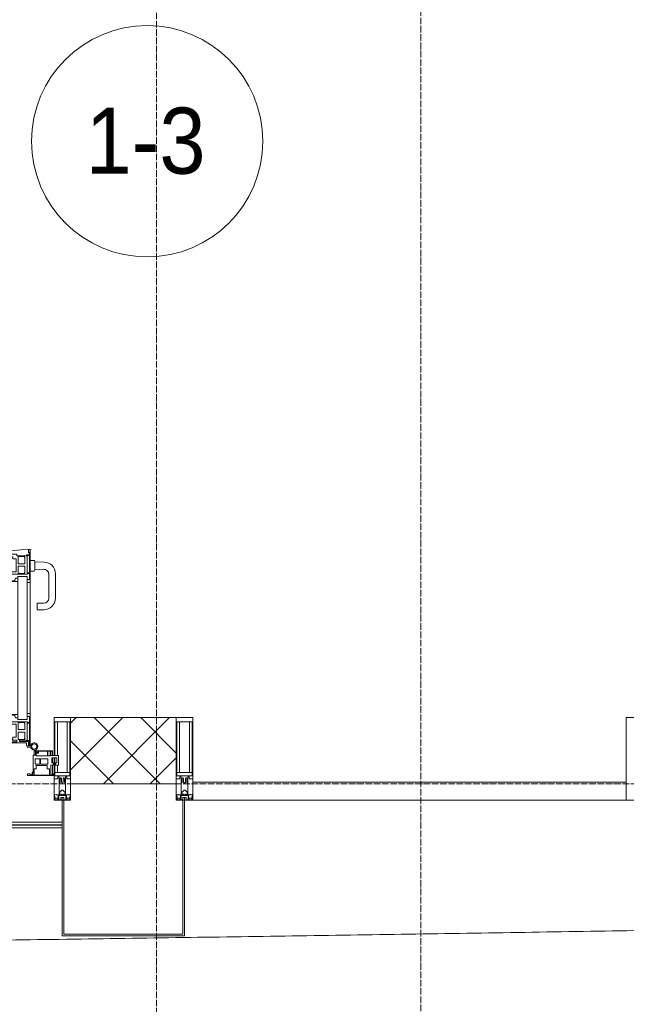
# Model space of a CAD drawing. Header units: millimetres. Extents: x 5617 to 143375, y 7718 to 186221.
# Tile 70 of 106: x 65492 to 67329, y 14732 to 17712. Entities that reach past the tile are written whole.
import ezdxf

# ---------------------------------------------------------------- set-up
doc = ezdxf.new("R2010")
doc.units = ezdxf.units.MM
doc.linetypes.add('ADSK_Линия сетки', pattern=[25, 20, -2.5, 0, -2.5])
doc.linetypes.add('Линия сетки', pattern=[25, 20, -2.5, 0, -2.5])
for name, color, linetype, lineweight in [('Двери', 7, 'Continuous', 18), ('Импосты витража', 7, 'Continuous', 18), ('Колонны', 7, 'Continuous', 18), ('Марки помещений', 7, 'Continuous', 20), ('Ограждение', 7, 'Continuous', 18), ('Оси', 7, 'Continuous', 9), ('Панели витража', 7, 'Continuous', 18), ('Поручни', 7, 'Continuous', 18), ('Стены разрез', 7, 'Continuous', 40), ('Форма', 7, 'Continuous', 18), ('Элементы узлов', 7, 'Continuous', 18)]:
    doc.layers.add(name, color=color, linetype=linetype, lineweight=lineweight)
doc.styles.add('Arial_3', font='arial.ttf', dxfattribs={"width": 0.9, "height": 200})

# ---------------------------------------------------------------- blocks, each defined once
blk = doc.blocks.new('Rectangular Mullion - R_StandardFrame_50Wx250H-V62-МКСС_К4_L08_28_500_')
at = {"layer": 'Импосты витража', "color": 253, "lineweight": 5, "true_color": 0xaaaaaa}
for p, q in [((-25, -250), (-25, 0)), ((-25, 0), (0, 0)), ((5, 0), (25, 0)), ((25, 0), (25, -250)), ((25, -250), (-25, -250))]:
    blk.add_line(p, q, dxfattribs=at)
blk = doc.blocks.new('System Panel - A_PAN_Glass-7508020-МКСС_К4_L08_28_500_')
at = {"layer": 'Панели витража', "color": 253, "lineweight": 5, "true_color": 0xaaaaaa}
for p, q in [((656.25, 55), (-656.25, 55)), ((-656.25, 55), (-656.25, 0)), ((656.25, 0), (656.25, 55)), ((-656.25, 0), (656.25, 0))]:
    blk.add_line(p, q, dxfattribs=at)
blk = doc.blocks.new('A_PAN_ALU_Door_Double - EXT_1_Double_EQ-7506763-МКСС_К4_L08_28_500_')
at = {"layer": 'Двери', "color": 253, "lineweight": 5, "true_color": 0xaaaaaa}
for p, q in [((-575.1, -160.7), (-585.4, -160.7)), ((-583.7, -164.2), (-583.7, -262.2)), ((-581.6, -179.2), (-581.6, -164.2)), ((-581.6, -164.2), (-578.6, -164.2)), ((-578.6, -164.2), (-578.6, -174.5)), ((-575.5, -177.5), (-551.3, -177.5)), ((-575.1, -165.6), (-575.1, -160.7)), ((-572.4, -165.6), (-575.1, -165.6)), ((-572.4, -173.3), (-572.4, -165.6)), ((-517.1, -173.3), (-572.4, -173.3)), ((-551.3, -177.5), (-551.3, -182.2)), ((-543.6, -182.2), (-543.6, -176.7)), ((-543.6, -176.7), (-518.6, -176.7)), ((-518.6, -176.7), (-518.6, -182.2)), ((-517.1, -189.3), (-517.1, -173.3)), ((517.1, -173.3), (572.4, -173.3)), ((517.1, -189.3), (517.1, -173.3)), ((518.6, -176.7), (518.6, -182.2)), ((543.6, -176.7), (518.6, -176.7)), ((543.6, -182.2), (543.6, -176.7)), ((551.3, -177.5), (551.3, -182.2)), ((575.5, -177.5), (551.3, -177.5)), ((572.4, -165.6), (575.1, -165.6)), ((572.4, -173.3), (572.4, -165.6)), ((575.1, -160.7), (585.4, -160.7)), ((575.1, -165.6), (575.1, -160.7)), ((581.6, -164.2), (578.6, -164.2)), ((578.6, -164.2), (578.6, -174.5)), ((581.6, -179.2), (581.6, -164.2)), ((583.7, -164.2), (583.7, -262.2)), ((-572.9, -179.2), (-581.6, -179.2)), ((-581.6, -233.4), (-581.6, -180.9)), ((-581.6, -180.9), (-574.6, -180.9)), ((-574.6, -180.9), (-574.6, -233.4)), ((-572.9, -182.2), (-572.9, -179.2)), ((-551.3, -182.2), (-572.9, -182.2)), ((-567.6, -186.7), (-566.1, -184)), ((-567.6, -205.7), (-567.6, -186.7)), ((-547.7, -205.7), (-567.6, -205.7)), ((-566.1, -184), (-547.7, -184)), ((-547.7, -184), (-547.7, -205.7)), ((-518.6, -182.2), (-543.6, -182.2)), ((-541.3, -230.6), (-541.3, -191)), ((-541.3, -191), (-531.2, -191)), ((-531.2, -191), (-531.2, -184.4)), ((-531.2, -184.4), (-518.8, -184.4)), ((-518.8, -184.4), (-518.8, -191)), ((-518.8, -191), (-510.6, -191)), ((-508.2, -189.3), (-517.1, -189.3)), ((-510.6, -191), (-510.6, -230.6)), ((-508.2, -259.2), (-508.2, -189.3)), ((508.2, -189.3), (517.1, -189.3)), ((508.2, -259.2), (508.2, -189.3)), ((510.6, -191), (510.6, -230.6)), ((518.8, -191), (510.6, -191)), ((518.6, -182.2), (543.6, -182.2)), ((518.8, -184.4), (518.8, -191)), ((531.2, -184.4), (518.8, -184.4)), ((531.2, -191), (531.2, -184.4)), ((541.3, -191), (531.2, -191)), ((541.3, -230.6), (541.3, -191)), ((547.7, -184), (547.7, -205.7)), ((566.1, -184), (547.7, -184)), ((547.7, -205.7), (567.6, -205.7)), ((551.3, -182.2), (572.9, -182.2)), ((567.6, -186.7), (566.1, -184)), ((567.6, -205.7), (567.6, -186.7)), ((572.9, -179.2), (581.6, -179.2)), ((572.9, -182.2), (572.9, -179.2)), ((574.6, -180.9), (574.6, -233.4)), ((581.6, -180.9), (574.6, -180.9)), ((581.6, -233.4), (581.6, -180.9)), ((-574.6, -233.4), (-581.6, -233.4)), ((-581.6, -253.1), (-581.6, -235.1)), ((-581.6, -235.1), (-575.4, -235.1)), ((-575.4, -235.1), (-575.4, -237.1)), ((-575.4, -237.1), (-526.4, -237.1)), ((-567.6, -232.6), (-567.6, -213.6)), ((-567.6, -213.6), (-547.7, -213.6)), ((-566.1, -235.3), (-567.6, -232.6)), ((-547.7, -235.3), (-566.1, -235.3)), ((-547.7, -213.6), (-547.7, -235.3)), ((-510.6, -230.6), (-541.3, -230.6)), ((-526.4, -237.1), (-510.6, -244.7)), ((510.6, -230.6), (541.3, -230.6)), ((526.4, -237.1), (510.6, -244.7)), ((575.4, -237.1), (526.4, -237.1)), ((567.6, -213.6), (547.7, -213.6)), ((547.7, -213.6), (547.7, -235.3)), ((547.7, -235.3), (566.1, -235.3)), ((566.1, -235.3), (567.6, -232.6)), ((567.6, -232.6), (567.6, -213.6)), ((574.6, -233.4), (581.6, -233.4)), ((575.4, -235.1), (575.4, -237.1)), ((581.6, -235.1), (575.4, -235.1)), ((581.6, -253.1), (581.6, -235.1)), ((-583.7, -244.2), (-583.7, -677.3)), ((-583.7, -262.2), (-574.6, -262.2)), ((-574.6, -253.1), (-581.6, -253.1)), ((-574.6, -244.2), (-546, -244.2)), ((-574.6, -244.2), (-574.6, -677.3)), ((-574.6, -262.2), (-574.6, -253.1)), ((-546, -677.3), (-546, -244.2)), ((-539.3, -249.6), (-546, -249.6)), ((-546, -249.6), (-546, -259.2)), ((-546, -259.2), (-508.2, -259.2)), ((-537.1, -255.7), (-539.3, -249.6)), ((-537.1, -257.7), (-537.1, -255.7)), ((-510.6, -257.7), (-537.1, -257.7)), ((-510.6, -244.7), (-510.6, -257.7)), ((-508.2, -662.3), (-508.2, -259.2)), ((546, -259.2), (508.2, -259.2)), ((508.2, -662.3), (508.2, -259.2)), ((510.6, -244.7), (510.6, -257.7)), ((510.6, -257.7), (537.1, -257.7)), ((537.1, -255.7), (539.3, -249.6)), ((537.1, -257.7), (537.1, -255.7)), ((539.3, -249.6), (546, -249.6)), ((546, -677.3), (546, -244.2)), ((574.6, -244.2), (546, -244.2)), ((546, -249.6), (546, -259.2)), ((574.6, -244.2), (574.6, -677.3)), ((574.6, -253.1), (581.6, -253.1)), ((574.6, -262.2), (574.6, -253.1)), ((583.7, -262.2), (574.6, -262.2)), ((583.7, -244.2), (583.7, -677.3)), ((-574.6, -659.3), (-583.7, -659.3)), ((-583.7, -659.3), (-583.7, -758.9)), ((-574.6, -659.3), (-583.7, -659.3)), ((-583.7, -659.3), (-583.7, -758.9)), ((-581.6, -686.5), (-581.6, -668.4)), ((-581.6, -668.4), (-574.6, -668.4)), ((-581.6, -686.5), (-581.6, -668.4)), ((-581.6, -668.4), (-574.6, -668.4)), ((-526.4, -684.5), (-575.4, -684.5)), ((-575.4, -684.5), (-575.4, -686.5)), ((-526.4, -684.5), (-575.4, -684.5)), ((-575.4, -684.5), (-575.4, -686.5)), ((-574.6, -668.4), (-574.6, -659.3)), ((-574.6, -668.4), (-574.6, -659.3)), ((-574.6, -677.3), (-546, -677.3)), ((-508.2, -662.3), (-546, -662.3)), ((-546, -662.3), (-546, -672)), ((-508.2, -662.3), (-546, -662.3)), ((-546, -662.3), (-546, -672)), ((-546, -672), (-539.3, -672)), ((-546, -672), (-539.3, -672)), ((-539.3, -672), (-537.1, -665.9)), ((-539.3, -672), (-537.1, -665.9)), ((-537.1, -665.9), (-537.1, -663.8)), ((-537.1, -663.8), (-510.6, -663.8)), ((-537.1, -665.9), (-537.1, -663.8)), ((-537.1, -663.8), (-510.6, -663.8)), ((-510.6, -676.8), (-526.4, -684.5)), ((-510.6, -676.8), (-526.4, -684.5)), ((-510.6, -663.8), (-510.6, -676.8)), ((-510.6, -663.8), (-510.6, -676.8)), ((-508.2, -732.3), (-508.2, -662.3)), ((-508.2, -732.3), (-508.2, -662.3)), ((508.2, -662.3), (546, -662.3)), ((508.2, -732.3), (508.2, -662.3)), ((508.2, -662.3), (546, -662.3)), ((508.2, -732.3), (508.2, -662.3)), ((510.6, -663.8), (510.6, -676.8)), ((537.1, -663.8), (510.6, -663.8)), ((510.6, -663.8), (510.6, -676.8)), ((537.1, -663.8), (510.6, -663.8)), ((510.6, -676.8), (526.4, -684.5)), ((510.6, -676.8), (526.4, -684.5)), ((526.4, -684.5), (575.4, -684.5)), ((526.4, -684.5), (575.4, -684.5)), ((537.1, -665.9), (537.1, -663.8)), ((537.1, -665.9), (537.1, -663.8)), ((539.3, -672), (537.1, -665.9)), ((539.3, -672), (537.1, -665.9)), ((546, -672), (539.3, -672)), ((546, -672), (539.3, -672)), ((546, -662.3), (546, -672)), ((546, -662.3), (546, -672)), ((574.6, -677.3), (546, -677.3)), ((574.6, -659.3), (583.7, -659.3)), ((574.6, -668.4), (574.6, -659.3)), ((574.6, -659.3), (583.7, -659.3)), ((574.6, -668.4), (574.6, -659.3)), ((581.6, -668.4), (574.6, -668.4)), ((581.6, -668.4), (574.6, -668.4)), ((575.4, -684.5), (575.4, -686.5)), ((575.4, -684.5), (575.4, -686.5)), ((581.6, -686.5), (581.6, -668.4)), ((581.6, -686.5), (581.6, -668.4)), ((583.7, -659.3), (583.7, -758.9)), ((583.7, -659.3), (583.7, -758.9)), ((-575.4, -686.5), (-581.6, -686.5)), ((-575.4, -686.5), (-581.6, -686.5)), ((-581.6, -740.6), (-581.6, -688.2)), ((-581.6, -688.2), (-574.6, -688.2)), ((-581.6, -740.6), (-581.6, -688.2)), ((-581.6, -688.2), (-574.6, -688.2)), ((-574.6, -688.2), (-574.6, -740.6)), ((-574.6, -688.2), (-574.6, -740.6)), ((-567.6, -688.9), (-566.1, -686.3)), ((-567.6, -688.9), (-566.1, -686.3)), ((-567.6, -708), (-567.6, -688.9)), ((-567.6, -708), (-567.6, -688.9)), ((-547.7, -708), (-567.6, -708)), ((-547.7, -708), (-567.6, -708)), ((-566.1, -686.3), (-547.7, -686.3)), ((-566.1, -686.3), (-547.7, -686.3)), ((-547.7, -686.3), (-547.7, -708)), ((-547.7, -686.3), (-547.7, -708)), ((-541.3, -730.5), (-541.3, -691)), ((-541.3, -691), (-510.6, -691)), ((-541.3, -730.5), (-541.3, -691)), ((-541.3, -691), (-510.6, -691)), ((-510.6, -691), (-510.6, -730.6)), ((-510.6, -691), (-510.6, -730.6)), ((541.3, -691), (510.6, -691)), ((510.6, -691), (510.6, -730.6)), ((541.3, -691), (510.6, -691)), ((510.6, -691), (510.6, -730.6)), ((541.3, -730.5), (541.3, -691)), ((541.3, -730.5), (541.3, -691)), ((547.7, -686.3), (547.7, -708)), ((566.1, -686.3), (547.7, -686.3)), ((547.7, -686.3), (547.7, -708)), ((566.1, -686.3), (547.7, -686.3)), ((547.7, -708), (567.6, -708)), ((547.7, -708), (567.6, -708)), ((567.6, -688.9), (566.1, -686.3)), ((567.6, -688.9), (566.1, -686.3)), ((567.6, -708), (567.6, -688.9)), ((567.6, -708), (567.6, -688.9)), ((581.6, -688.2), (574.6, -688.2)), ((574.6, -688.2), (574.6, -740.6)), ((581.6, -688.2), (574.6, -688.2)), ((574.6, -688.2), (574.6, -740.6)), ((575.4, -686.5), (581.6, -686.5)), ((575.4, -686.5), (581.6, -686.5)), ((581.6, -740.6), (581.6, -688.2)), ((581.6, -740.6), (581.6, -688.2)), ((-574.6, -740.6), (-581.6, -740.6)), ((-574.6, -740.6), (-581.6, -740.6)), ((-581.6, -750.3), (-581.6, -742.3)), ((-581.6, -742.3), (-572.9, -742.3)), ((-581.6, -750.3), (-581.6, -742.3)), ((-581.6, -742.3), (-572.9, -742.3)), ((-572.9, -742.3), (-572.9, -739.3)), ((-572.9, -739.3), (-543.6, -739.3)), ((-572.9, -742.3), (-572.9, -739.3)), ((-572.9, -739.3), (-543.6, -739.3)), ((-567.6, -734.8), (-567.6, -715.8)), ((-567.6, -715.8), (-547.7, -715.8)), ((-567.6, -734.8), (-567.6, -715.8)), ((-567.6, -715.8), (-547.7, -715.8)), ((-566.1, -737.5), (-567.6, -734.8)), ((-566.1, -737.5), (-567.6, -734.8)), ((-547.7, -737.5), (-566.1, -737.5)), ((-547.7, -737.5), (-566.1, -737.5)), ((-547.7, -715.8), (-547.7, -737.5)), ((-547.7, -715.8), (-547.7, -737.5)), ((-543.6, -739.3), (-543.6, -744.8)), ((-543.6, -739.3), (-543.6, -744.8)), ((-543.6, -744.8), (-518.6, -744.8)), ((-543.6, -744.8), (-518.6, -744.8)), ((-531.2, -730.5), (-541.3, -730.5)), ((-531.2, -730.5), (-541.3, -730.5)), ((-531.2, -737.1), (-531.2, -730.5)), ((-531.2, -737.1), (-531.2, -730.5)), ((-518.8, -737.1), (-531.2, -737.1)), ((-518.8, -737.1), (-531.2, -737.1)), ((-510.6, -730.6), (-518.8, -730.6)), ((-518.8, -730.6), (-518.8, -737.1)), ((-510.6, -730.6), (-518.8, -730.6)), ((-518.8, -730.6), (-518.8, -737.1)), ((-518.6, -744.8), (-518.6, -741.8)), ((-518.6, -741.8), (-517.1, -741.8)), ((-518.6, -744.8), (-518.6, -741.8)), ((-518.6, -741.8), (-517.1, -741.8)), ((-517.1, -741.8), (-517.1, -732.3)), ((-517.1, -732.3), (-508.2, -732.3)), ((-517.1, -741.8), (-517.1, -732.3)), ((-517.1, -732.3), (-508.2, -732.3)), ((517.1, -732.3), (508.2, -732.3)), ((517.1, -732.3), (508.2, -732.3)), ((510.6, -730.6), (518.8, -730.6)), ((510.6, -730.6), (518.8, -730.6)), ((517.1, -741.8), (517.1, -732.3)), ((517.1, -741.8), (517.1, -732.3)), ((518.6, -741.8), (517.1, -741.8)), ((518.6, -741.8), (517.1, -741.8)), ((518.6, -744.8), (518.6, -741.8)), ((518.6, -744.8), (518.6, -741.8)), ((543.6, -744.8), (518.6, -744.8)), ((543.6, -744.8), (518.6, -744.8)), ((518.8, -730.6), (518.8, -737.1)), ((518.8, -730.6), (518.8, -737.1)), ((518.8, -737.1), (531.2, -737.1)), ((518.8, -737.1), (531.2, -737.1)), ((531.2, -730.5), (541.3, -730.5)), ((531.2, -737.1), (531.2, -730.5)), ((531.2, -730.5), (541.3, -730.5)), ((531.2, -737.1), (531.2, -730.5)), ((543.6, -739.3), (543.6, -744.8)), ((572.9, -739.3), (543.6, -739.3)), ((543.6, -739.3), (543.6, -744.8)), ((572.9, -739.3), (543.6, -739.3)), ((567.6, -715.8), (547.7, -715.8)), ((547.7, -715.8), (547.7, -737.5)), ((567.6, -715.8), (547.7, -715.8)), ((547.7, -715.8), (547.7, -737.5)), ((547.7, -737.5), (566.1, -737.5)), ((547.7, -737.5), (566.1, -737.5)), ((566.1, -737.5), (567.6, -734.8)), ((566.1, -737.5), (567.6, -734.8)), ((567.6, -734.8), (567.6, -715.8)), ((567.6, -734.8), (567.6, -715.8)), ((572.9, -742.3), (572.9, -739.3)), ((572.9, -742.3), (572.9, -739.3)), ((581.6, -742.3), (572.9, -742.3)), ((581.6, -742.3), (572.9, -742.3)), ((574.6, -740.6), (581.6, -740.6)), ((574.6, -740.6), (581.6, -740.6)), ((581.6, -750.3), (581.6, -742.3)), ((581.6, -750.3), (581.6, -742.3)), ((-583.7, -758.9), (-578.6, -758.9)), ((-583.7, -758.9), (-578.6, -758.9)), ((-579.8, -750.3), (-581.6, -750.3)), ((-579.8, -750.3), (-581.6, -750.3)), ((-578.6, -748.9), (-579.8, -748.9)), ((-579.8, -748.9), (-579.8, -750.3)), ((-578.6, -748.9), (-579.8, -748.9)), ((-579.8, -748.9), (-579.8, -750.3)), ((-578.6, -758.9), (-578.6, -748.9)), ((-578.6, -758.9), (-578.6, -748.9)), ((578.6, -748.9), (579.8, -748.9)), ((578.6, -758.9), (578.6, -748.9)), ((578.6, -748.9), (579.8, -748.9)), ((578.6, -758.9), (578.6, -748.9)), ((583.7, -758.9), (578.6, -758.9)), ((583.7, -758.9), (578.6, -758.9)), ((579.8, -748.9), (579.8, -750.3)), ((579.8, -748.9), (579.8, -750.3)), ((579.8, -750.3), (581.6, -750.3)), ((579.8, -750.3), (581.6, -750.3))]:
    blk.add_line(p, q, dxfattribs=at)
at = {"layer": 'Двери', "lineweight": 5}
for p, q in [((-625.1, -576.5), (-605.1, -576.5)), ((-605.1, -576.5), (-605.1, -596.5)), ((625.1, -576.5), (605.1, -576.5)), ((605.1, -576.5), (605.1, -596.5)), ((-660.1, -685.7), (-660.1, -611.5)), ((-640.1, -611.5), (-640.1, -683.8)), ((-605.1, -596.5), (-625.1, -596.5)), ((605.1, -596.5), (625.1, -596.5)), ((640.1, -611.5), (640.1, -683.8)), ((660.1, -685.7), (660.1, -611.5)), ((-624.5, -698.8), (-597.6, -697.7)), ((-597.6, -723.5), (-597.6, -696)), ((-595.1, -693.5), (-583.6, -693.5)), ((595.1, -693.5), (583.6, -693.5)), ((597.6, -723.5), (597.6, -696)), ((624.5, -698.8), (597.6, -697.7)), ((-597.6, -721.7), (-626.4, -720.7)), ((-583.6, -726), (-595.1, -726)), ((583.6, -726), (595.1, -726)), ((597.6, -721.7), (626.4, -720.7))]:
    blk.add_line(p, q, dxfattribs=at)
at = {"layer": 'Двери', "color": 253, "lineweight": 5, "true_color": 0xaaaaaa}
for centre, radius, start, end in [((-596.2, -162.7), 11, 9.9716, 343.953), ((-596.2, -162.6), 8, 90, 270), ((-596.2, -162.6), 8, 270, 90), ((-583.7, -166.3), 2.03, 90, 163.9279), ((-575.5, -174.5), 3, 180, 270), ((575.5, -174.5), 3, 270, 0), ((583.7, -166.3), 2.03, 16.0721, 90), ((596.2, -162.7), 11, 196.047, 170.0284), ((596.2, -162.6), 8, 90, 270), ((596.2, -162.6), 8, 270, 90)]:
    blk.add_arc(centre, radius, start, end, dxfattribs=at)
at = {"layer": 'Двери', "color": 254, "lineweight": 5, "true_color": 0xd4d4d4}
for centre, start, end in [((-596.2, -162.6), 270.9387, 0.704), ((596.2, -162.6), 179.296, 269.0613)]:
    blk.add_arc(centre, 596.2, start, end, dxfattribs=at)
at = {"layer": 'Двери', "lineweight": 5}
for centre, radius, start, end in [((-625.1, -611.5), 35, 90, 180), ((625.1, -611.5), 35, 0, 90), ((-625.1, -611.5), 15, 90, 180), ((625.1, -611.5), 15, 0, 90), ((-625.1, -683.8), 15, 180, 272.1944), ((625.1, -683.8), 15, 267.8056, 0), ((-625.1, -685.7), 35, 180, 267.8055), ((-595.1, -696), 2.5, 90, 180), ((595.1, -696), 2.5, 0, 90), ((625.1, -685.7), 35, 272.1945, 0), ((-595.1, -723.5), 2.5, 180, 270), ((595.1, -723.5), 2.5, 270, 0)]:
    blk.add_arc(centre, radius, start, end, dxfattribs=at)
at = {"layer": 'Панели витража', "color": 253, "lineweight": 5, "true_color": 0xaaaaaa}
for p, q in [((-654.3, -79.5), (-654.3, -74.5)), ((-654.3, -74.5), (-575.3, -74.5)), ((-652.8, -79.5), (-654.3, -79.5)), ((-652.8, -76.7), (-652.8, -79.5)), ((-646.3, -76.7), (-652.8, -76.7)), ((-651.2, -76.7), (-651.2, -106.6)), ((-646.3, -106.6), (-646.3, -76.7)), ((-592, -76.3), (-642.4, -76.3)), ((-642.4, -76.3), (-642.4, -95.5)), ((-596.2, -95.5), (-596.2, -76.2)), ((-595.8, -89), (-595, -88.2)), ((-595.8, -95.5), (-595.8, -89)), ((-595, -83.1), (-592, -83.1)), ((-595, -88.2), (-595, -83.1)), ((-593.3, -84.8), (-593.3, -136.5)), ((-590.3, -84.8), (-593.3, -84.8)), ((-592, -83.1), (-592, -76.3)), ((-590.3, -76.5), (-590.3, -84.8)), ((-583.9, -76.5), (-590.3, -76.5)), ((-583.9, -79.5), (-583.9, -76.5)), ((-575.3, -79.5), (-583.9, -79.5)), ((-575.3, -74.5), (-575.3, -79.5)), ((575.3, -74.5), (654.3, -74.5)), ((575.3, -79.5), (575.3, -74.5)), ((583.9, -79.5), (575.3, -79.5)), ((583.9, -76.5), (583.9, -79.5)), ((590.3, -76.5), (583.9, -76.5)), ((590.3, -84.8), (590.3, -76.5)), ((593.3, -84.8), (590.3, -84.8)), ((592, -76.3), (592, -83.1)), ((642.4, -76.3), (592, -76.3)), ((592, -83.1), (595, -83.1)), ((593.3, -136.5), (593.3, -84.8)), ((595, -83.1), (595, -88.2)), ((595, -88.2), (595.8, -89)), ((595.8, -89), (595.8, -95.5)), ((596.2, -76.2), (596.2, -95.5)), ((642.4, -95.5), (642.4, -76.3)), ((646.3, -76.7), (646.3, -106.6)), ((652.8, -76.7), (646.3, -76.7)), ((651.2, -106.6), (651.2, -76.7)), ((652.8, -79.5), (652.8, -76.7)), ((654.3, -79.5), (652.8, -79.5)), ((654.3, -74.5), (654.3, -79.5)), ((-669.2, -106.6), (-660.2, -106.6)), ((-669.2, -135.1), (-669.2, -106.6)), ((-664.2, -113.4), (-664.2, -128.4)), ((-649.2, -113.4), (-664.2, -113.4)), ((-660.2, -106.6), (-660.2, -110.1)), ((-660.2, -110.1), (-653.3, -110.1)), ((-653.3, -106.6), (-646.3, -106.6)), ((-653.3, -110.1), (-653.3, -106.6)), ((-651.2, -113.4), (-651.2, -128.4)), ((-649.2, -128.4), (-649.2, -113.4)), ((-642.4, -95.5), (-635.3, -95.5)), ((-637.8, -108.8), (-637.8, -125)), ((-615.2, -108.8), (-637.8, -108.8)), ((-635.3, -95.5), (-635.3, -105)), ((-635.3, -105), (-602.1, -105)), ((-615.2, -125), (-615.2, -108.8)), ((-613, -108.8), (-613, -125)), ((-598.7, -108.8), (-613, -108.8)), ((-602.1, -95.5), (-595.8, -95.5)), ((-602.1, -105), (-602.1, -95.5)), ((-598.7, -125), (-598.7, -108.8)), ((595.8, -95.5), (602.1, -95.5)), ((598.7, -108.8), (598.7, -125)), ((613, -108.8), (598.7, -108.8)), ((602.1, -95.5), (602.1, -105)), ((602.1, -105), (635.3, -105)), ((613, -125), (613, -108.8)), ((615.2, -108.8), (615.2, -125)), ((637.8, -108.8), (615.2, -108.8)), ((635.3, -95.5), (642.4, -95.5)), ((635.3, -105), (635.3, -95.5)), ((637.8, -125), (637.8, -108.8)), ((646.3, -106.6), (653.3, -106.6)), ((649.2, -113.4), (649.2, -128.4)), ((664.2, -113.4), (649.2, -113.4)), ((651.2, -128.4), (651.2, -113.4)), ((653.3, -106.6), (653.3, -110.1)), ((653.3, -110.1), (660.2, -110.1)), ((660.2, -106.6), (669.2, -106.6)), ((660.2, -110.1), (660.2, -106.6)), ((664.2, -128.4), (664.2, -113.4)), ((669.2, -106.6), (669.2, -135.1)), ((-645.9, -135.1), (-669.2, -135.1)), ((-664.2, -128.4), (-649.2, -128.4)), ((-651.2, -135.1), (-651.2, -148.5)), ((-651.2, -148.5), (-645.9, -148.5)), ((-651.2, -150), (-651.2, -148.5)), ((-645.9, -148.5), (-645.9, -135.1)), ((-644.3, -134.5), (-644.3, -148.2)), ((-637.3, -134.5), (-644.3, -134.5)), ((-644.3, -148.2), (-637.3, -148.2)), ((-637.8, -125), (-615.2, -125)), ((-637.3, -148.2), (-637.3, -134.5)), ((-635.9, -134.2), (-635.9, -148.4)), ((-601.9, -134.2), (-635.9, -134.2)), ((-635.9, -148.4), (-608.9, -148.4)), ((-613, -125), (-598.7, -125)), ((-608.9, -142.8), (-601.9, -142.8)), ((-608.9, -148.4), (-608.9, -142.8)), ((-607.5, -144.4), (-607.5, -148.7)), ((-601.5, -144.4), (-607.5, -144.4)), ((-607.5, -148.7), (-601.5, -148.7)), ((-601.9, -142.8), (-601.9, -134.2)), ((-601.5, -148.7), (-601.5, -144.4)), ((-600.3, -136.5), (-600.3, -150)), ((-593.3, -136.5), (-600.3, -136.5)), ((-596.2, -150), (-596.2, -136.5)), ((600.3, -136.5), (593.3, -136.5)), ((596.2, -136.5), (596.2, -150)), ((598.7, -125), (613, -125)), ((600.3, -150), (600.3, -136.5)), ((601.5, -144.4), (601.5, -148.7)), ((607.5, -144.4), (601.5, -144.4)), ((601.5, -148.7), (607.5, -148.7)), ((635.9, -134.2), (601.9, -134.2)), ((601.9, -134.2), (601.9, -142.8)), ((601.9, -142.8), (608.9, -142.8)), ((607.5, -148.7), (607.5, -144.4)), ((608.9, -142.8), (608.9, -148.4)), ((608.9, -148.4), (635.9, -148.4)), ((615.2, -125), (637.8, -125)), ((635.9, -148.4), (635.9, -134.2)), ((637.3, -134.5), (637.3, -148.2)), ((644.3, -134.5), (637.3, -134.5)), ((637.3, -148.2), (644.3, -148.2)), ((644.3, -148.2), (644.3, -134.5)), ((645.9, -135.1), (645.9, -148.5)), ((669.2, -135.1), (645.9, -135.1)), ((645.9, -148.5), (651.2, -148.5)), ((649.2, -128.4), (664.2, -128.4)), ((651.2, -148.5), (651.2, -135.1)), ((651.2, -148.5), (651.2, -150)), ((-600.3, -150), (-651.2, -150)), ((-600.3, -150), (-596.2, -150)), ((596.2, -150), (600.3, -150)), ((651.2, -150), (600.3, -150))]:
    blk.add_line(p, q, dxfattribs=at)
blk = doc.blocks.new('Rectangular Mullion - 50Wx250H-V63-МКСС_К4_L08_28_500_')
at = {"layer": 'Элементы узлов', "color": 253, "lineweight": 5, "true_color": 0xaaaaaa}
for p, q in [((-25, 135.1), (-25, 250)), ((-25, 250), (0, 250)), ((25, 250), (0, 250)), ((25, 65.2), (25, 250)), ((-23, 237.3), (0, 237.3)), ((-23, 237.3), (-23, 135.1)), ((-14.9, 135.1), (-14.9, 237.3)), ((23, 237.3), (0, 237.3)), ((14.9, 84), (14.9, 237.3)), ((23, 237.3), (23, 73.6)), ((-25, 113.4), (-25, 128.4)), ((-23, 128.4), (-23, 113.4)), ((-25, 65.2), (-25, 110.1)), ((-23, 110.1), (-23, 73.6)), ((-14.9, 84), (-14.9, 106.6)), ((-14, 65.2), (-25, 65.2)), ((0, 84), (-23, 84)), ((-0.5, 73.6), (-23, 73.6)), ((-14, 71.3), (-14, 65.2)), ((-10, 71.3), (-14, 71.3)), ((-10, 53), (-10, 71.3)), ((-7, 65.2), (-5.9, 67.3)), ((-7, 65.2), (-7, 54.7)), ((-4.1, 67.3), (-5.9, 67.3)), ((-4.1, 67.3), (-2.9, 65.1)), ((-2.9, 65.1), (-2.9, 54.6)), ((0, 84), (23, 84)), ((0.5, 73.6), (23, 73.6)), ((4.1, 67.3), (2.9, 65.1)), ((2.9, 65.1), (2.9, 54.6)), ((4.1, 67.3), (5.9, 67.3)), ((7, 65.2), (5.9, 67.3)), ((7, 65.2), (7, 54.7)), ((10, 71.3), (14, 71.3)), ((10, 53), (10, 71.3)), ((14, 71.3), (14, 65.2)), ((14, 65.2), (25, 65.2)), ((-8.7, 53), (-10, 53)), ((-10, 53), (-10, 17)), ((-8.7, 53), (-7, 54.7)), ((-8.5, 23), (-1.5, 30)), ((-1.3, 53), (-2.9, 54.6)), ((-1.5, 30), (0, 30)), ((0, 53), (-1.3, 53)), ((0, 53), (1.3, 53)), ((1.5, 30), (0, 30)), ((1.3, 53), (2.9, 54.6)), ((8.5, 23), (1.5, 30)), ((8.7, 53), (7, 54.7)), ((8.7, 53), (10, 53)), ((10, 53), (10, 17)), ((-23.8, 14.6), (-25, 14.2)), ((-25, 0), (-25, 14.2)), ((-22.3, 17), (-23.8, 17)), ((-23.8, 17), (-23.8, 14.6)), ((-22.5, 10.6), (-23.8, 14.6)), ((-22.5, 10.6), (-23.7, 9.9)), ((-23.7, 1.3), (-23.7, 9.9)), ((-23.7, 1.3), (-11.8, 1.3)), ((-23.2, 10.2), (-22.5, 8)), ((-22.5, 8), (-22.5, 4.5)), ((-21.3, 4.5), (-22.5, 4.5)), ((-22.3, 17), (-22.3, 16)), ((-22.3, 16), (-21.3, 16)), ((-19, 17.6), (-21.3, 16)), ((-21.3, 4.5), (-21.3, 6.5)), ((-21.3, 6.5), (-14.2, 6.5)), ((-18.4, 16.6), (-19, 17.6)), ((-7.4, 16.6), (-18.4, 16.6)), ((-14.2, 6.5), (-14.2, 4.5)), ((-13.2, 4.5), (-14.2, 4.5)), ((-13.2, 4.5), (-12.2, 7.2)), ((-12.7, 7.6), (-11.3, 11.4)), ((-12.7, 7.6), (-11.8, 6.9)), ((-12.2, 9), (-12.2, 14.8)), ((-12.2, 14.8), (0, 14.8)), ((-11.8, 1.3), (-11.8, 6.9)), ((-10.5, 11.2), (-11.3, 11.4)), ((-10.5, 1.5), (-10.5, 11.2)), ((-4.8, 1.5), (-10.5, 1.5)), ((-10, 17), (-7.5, 17)), ((-8.5, 18.5), (-8.5, 23)), ((-7.5, 18.5), (-8.5, 18.5)), ((-7.5, 17), (-7.5, 18.5)), ((-7.4, 18), (-7.4, 16.6)), ((-2.6, 18), (-7.4, 18)), ((0, 8), (-4.8, 8)), ((-4.8, 1.5), (-4.8, 8)), ((-2.6, 18), (-2.6, 16.8)), ((-2.6, 16.8), (0, 16.8)), ((2.6, 16.8), (0, 16.8)), ((0, 14.8), (0, 16.8)), ((0, 14.8), (0, 16.8)), ((12.2, 14.8), (0, 14.8)), ((0, 0), (0, 8)), ((0, 8), (4.8, 8)), ((0, 0), (0, 8)), ((2.6, 18), (2.6, 16.8)), ((2.6, 18), (7.4, 18)), ((4.8, 1.5), (4.8, 8)), ((4.8, 1.5), (10.5, 1.5)), ((7.4, 18), (7.4, 16.6)), ((7.4, 16.6), (18.4, 16.6)), ((7.5, 18.5), (8.5, 18.5)), ((7.5, 17), (7.5, 18.5)), ((10, 17), (7.5, 17)), ((8.5, 18.5), (8.5, 23)), ((10.5, 11.2), (11.3, 11.4)), ((10.5, 1.5), (10.5, 11.2)), ((12.7, 7.6), (11.3, 11.4)), ((12.7, 7.6), (11.8, 6.9)), ((11.8, 1.3), (11.8, 6.9)), ((23.7, 1.3), (11.8, 1.3)), ((12.2, 9), (12.2, 14.8)), ((13.2, 4.5), (12.2, 7.2)), ((13.2, 4.5), (14.2, 4.5)), ((21.3, 6.5), (14.2, 6.5)), ((14.2, 6.5), (14.2, 4.5)), ((18.4, 16.6), (19, 17.6)), ((19, 17.6), (21.3, 16)), ((22.3, 16), (21.3, 16)), ((21.3, 4.5), (21.3, 6.5)), ((21.3, 4.5), (22.5, 4.5)), ((22.3, 17), (22.3, 16)), ((22.3, 17), (23.8, 17)), ((22.5, 10.6), (23.8, 14.6)), ((22.5, 10.6), (23.7, 9.9)), ((23.2, 10.2), (22.5, 8)), ((22.5, 8), (22.5, 4.5)), ((23.7, 1.3), (23.7, 9.9)), ((23.8, 17), (23.8, 14.6)), ((23.8, 14.6), (25, 14.2)), ((25, 0), (25, 14.2)), ((-25, 0), (0, 0)), ((25, 0), (0, 0))]:
    blk.add_line(p, q, dxfattribs=at)
for centre, start, end in [((-0.5, 73.1), 360, 90), ((0.5, 73.1), 90, 180)]:
    blk.add_arc(centre, 0.5, start, end, dxfattribs=at)
blk = doc.blocks.new('Rectangular Mullion - R_StandardFrame_50Wx250H-V64-МКСС_К4_L08_28_500_')
at = {"layer": 'Импосты витража', "color": 253, "lineweight": 5, "true_color": 0xaaaaaa}
for p, q in [((-25, -110.1), (-25, 0)), ((-25, 0), (0, 0)), ((5, 0), (25, 0)), ((25, 0), (25, -250)), ((-25, -128.4), (-25, -113.4)), ((-25, -250), (-25, -135.1)), ((25, -250), (-25, -250))]:
    blk.add_line(p, q, dxfattribs=at)
blk = doc.blocks.new('Rectangular Mullion - 50Wx250H-2623690-МКСС_К4_L08_28_500_')
at = {"layer": 'Элементы узлов', "color": 253, "lineweight": 5, "true_color": 0xaaaaaa}
for p, q in [((-25, 65.2), (-25, 250)), ((-25, 250), (0, 250)), ((25, 250), (0, 250)), ((25, 65.2), (25, 250)), ((-23, 237.3), (0, 237.3)), ((-23, 237.3), (-23, 73.6)), ((-14.9, 84), (-14.9, 237.3)), ((23, 237.3), (0, 237.3)), ((14.9, 84), (14.9, 237.3)), ((23, 237.3), (23, 73.6)), ((-14, 65.2), (-25, 65.2)), ((0, 84), (-23, 84)), ((-0.5, 73.6), (-23, 73.6)), ((-14, 71.3), (-14, 65.2)), ((-10, 71.3), (-14, 71.3)), ((-10, 53), (-10, 71.3)), ((-7, 65.2), (-5.9, 67.3)), ((-7, 65.2), (-7, 54.7)), ((-4.1, 67.3), (-5.9, 67.3)), ((-4.1, 67.3), (-2.9, 65.1)), ((-2.9, 65.1), (-2.9, 54.6)), ((0, 84), (23, 84)), ((0.5, 73.6), (23, 73.6)), ((4.1, 67.3), (2.9, 65.1)), ((2.9, 65.1), (2.9, 54.6)), ((4.1, 67.3), (5.9, 67.3)), ((7, 65.2), (5.9, 67.3)), ((7, 65.2), (7, 54.7)), ((10, 71.3), (14, 71.3)), ((10, 53), (10, 71.3)), ((14, 71.3), (14, 65.2)), ((14, 65.2), (25, 65.2)), ((-8.7, 53), (-10, 53)), ((-10, 53), (-10, 17)), ((-8.7, 53), (-7, 54.7)), ((-8.5, 23), (-1.5, 30)), ((-1.3, 53), (-2.9, 54.6)), ((-1.5, 30), (0, 30)), ((0, 53), (-1.3, 53)), ((0, 53), (1.3, 53)), ((1.5, 30), (0, 30)), ((1.3, 53), (2.9, 54.6)), ((8.5, 23), (1.5, 30)), ((8.7, 53), (7, 54.7)), ((8.7, 53), (10, 53)), ((10, 53), (10, 17)), ((-23.8, 14.6), (-25, 14.2)), ((-25, 0), (-25, 14.2)), ((-22.3, 17), (-23.8, 17)), ((-23.8, 17), (-23.8, 14.6)), ((-22.5, 10.6), (-23.8, 14.6)), ((-22.5, 10.6), (-23.7, 9.9)), ((-23.7, 1.3), (-23.7, 9.9)), ((-23.7, 1.3), (-11.8, 1.3)), ((-23.2, 10.2), (-22.5, 8)), ((-22.5, 8), (-22.5, 4.5)), ((-21.3, 4.5), (-22.5, 4.5)), ((-22.3, 17), (-22.3, 16)), ((-22.3, 16), (-21.3, 16)), ((-19, 17.6), (-21.3, 16)), ((-21.3, 4.5), (-21.3, 6.5)), ((-21.3, 6.5), (-14.2, 6.5)), ((-18.4, 16.6), (-19, 17.6)), ((-7.4, 16.6), (-18.4, 16.6)), ((-14.2, 6.5), (-14.2, 4.5)), ((-13.2, 4.5), (-14.2, 4.5)), ((-13.2, 4.5), (-12.2, 7.2)), ((-12.7, 7.6), (-11.3, 11.4)), ((-12.7, 7.6), (-11.8, 6.9)), ((-12.2, 9), (-12.2, 14.8)), ((-12.2, 14.8), (0, 14.8)), ((-11.8, 1.3), (-11.8, 6.9)), ((-10.5, 11.2), (-11.3, 11.4)), ((-10.5, 1.5), (-10.5, 11.2)), ((-4.8, 1.5), (-10.5, 1.5)), ((-10, 17), (-7.5, 17)), ((-8.5, 18.5), (-8.5, 23)), ((-7.5, 18.5), (-8.5, 18.5)), ((-7.5, 17), (-7.5, 18.5)), ((-7.4, 18), (-7.4, 16.6)), ((-2.6, 18), (-7.4, 18)), ((0, 8), (-4.8, 8)), ((-4.8, 1.5), (-4.8, 8)), ((-2.6, 18), (-2.6, 16.8)), ((-2.6, 16.8), (0, 16.8)), ((2.6, 16.8), (0, 16.8)), ((0, 14.8), (0, 16.8)), ((0, 14.8), (0, 16.8)), ((12.2, 14.8), (0, 14.8)), ((0, 0), (0, 8)), ((0, 8), (4.8, 8)), ((0, 0), (0, 8)), ((2.6, 18), (2.6, 16.8)), ((2.6, 18), (7.4, 18)), ((4.8, 1.5), (4.8, 8)), ((4.8, 1.5), (10.5, 1.5)), ((7.4, 18), (7.4, 16.6)), ((7.4, 16.6), (18.4, 16.6)), ((7.5, 18.5), (8.5, 18.5)), ((7.5, 17), (7.5, 18.5)), ((10, 17), (7.5, 17)), ((8.5, 18.5), (8.5, 23)), ((10.5, 11.2), (11.3, 11.4)), ((10.5, 1.5), (10.5, 11.2)), ((12.7, 7.6), (11.3, 11.4)), ((12.7, 7.6), (11.8, 6.9)), ((11.8, 1.3), (11.8, 6.9)), ((23.7, 1.3), (11.8, 1.3)), ((12.2, 9), (12.2, 14.8)), ((13.2, 4.5), (12.2, 7.2)), ((13.2, 4.5), (14.2, 4.5)), ((21.3, 6.5), (14.2, 6.5)), ((14.2, 6.5), (14.2, 4.5)), ((18.4, 16.6), (19, 17.6)), ((19, 17.6), (21.3, 16)), ((22.3, 16), (21.3, 16)), ((21.3, 4.5), (21.3, 6.5)), ((21.3, 4.5), (22.5, 4.5)), ((22.3, 17), (22.3, 16)), ((22.3, 17), (23.8, 17)), ((22.5, 10.6), (23.8, 14.6)), ((22.5, 10.6), (23.7, 9.9)), ((23.2, 10.2), (22.5, 8)), ((22.5, 8), (22.5, 4.5)), ((23.7, 1.3), (23.7, 9.9)), ((23.8, 17), (23.8, 14.6)), ((23.8, 14.6), (25, 14.2)), ((25, 0), (25, 14.2)), ((-25, 0), (0, 0)), ((25, 0), (0, 0))]:
    blk.add_line(p, q, dxfattribs=at)
for centre, start, end in [((-0.5, 73.1), 360, 90), ((0.5, 73.1), 90, 180)]:
    blk.add_arc(centre, 0.5, start, end, dxfattribs=at)
blk = doc.blocks.new('Rectangular Mullion - R_StandardFrame_50Wx250H-7505731-МКСС_К4_L08_28_500_')
at = {"layer": 'Импосты витража', "color": 253, "lineweight": 5, "true_color": 0xaaaaaa}
for p, q in [((-25, -250), (-25, 0)), ((-25, 0), (-5, 0)), ((0, 0), (25, 0)), ((25, 0), (25, -250)), ((25, -250), (-25, -250))]:
    blk.add_line(p, q, dxfattribs=at)
blk = doc.blocks.new('Ограждение - Ограждение-5915674-МКСС_К4_L08_28_500_')
at = {"layer": 'Поручни', "color": 253, "lineweight": 5, "true_color": 0xaaaaaa}
for p, q in [((41215, -116.5), (39852.5, -116.5)), ((41215, -124.5), (39852.5, -124.5)), ((41215, -125.5), (39852.5, -125.5)), ((41215, -133.5), (39852.5, -133.5))]:
    blk.add_line(p, q, dxfattribs=at)
blk = doc.blocks.new('A_SLK_PAN_Type1 - Прямой тип панели-6537538-МКСС_К4_L08_28_500_')
at = {"layer": 'Колонны', "lineweight": 5}
for p, q in [((-185, 410), (185, 410)), ((-185, 0), (-185, 410)), ((-180, 405), (-180, 0)), ((180, 405), (-180, 405)), ((180, 0), (180, 405)), ((185, 410), (185, 0)), ((-180, 0), (-185, 0)), ((185, 0), (180, 0))]:
    blk.add_line(p, q, dxfattribs=at)
blk = doc.blocks.new('135_SLK_K4_AR_FCD_rvt-1-МКСС_К4_L08_28_500_')
at = {"layer": 'Стены разрез', "lineweight": 5, "true_color": 0xaaaaaa}
h = blk.add_hatch(dxfattribs=at)
h.set_pattern_fill('FP_4', color=253, style=0, pattern_type=2)
h.set_pattern_definition([(45, (0, 0), (-70.71068, 70.71068), []), (135, (0, 0), (-70.71068, -70.71068), [])])
h.paths.add_polyline_path([(124310, 15400), (124310, 15600), (123990, 15600), (123990, 15400), (124141.8, 15400)])
at = {"layer": 'Стены разрез', "color": 253, "lineweight": 9, "true_color": 0xaaaaaa}
for p, q in [((124310, 15600), (123990, 15600)), ((123990, 15600), (123990, 15400)), ((124310, 15400), (124310, 15600)), ((123990, 15400), (124310, 15400))]:
    blk.add_line(p, q, dxfattribs=at)
at = {"layer": 'Форма', "color": 253, "lineweight": 9, "true_color": 0xaaaaaa}
blk.add_open_spline([(122602.5, 14910.4), (122635, 14910.9), (122726.4, 14912), (122876.6, 14914), (123111.5, 14917.2), (123405.2, 14921.2), (123698.8, 14925.3), (123933.8, 14928.7), (124110.2, 14931.2), (124286.6, 14933.8), (124521.5, 14937.3), (124815.2, 14941.7), (125167.5, 14947.1), (125461.4, 14951.7), (125696.5, 14955.4), (125931.5, 14959.2), (126225.1, 14963.9), (126518.7, 14968.7), (126753.7, 14972.5), (126930.1, 14975.4), (127106.5, 14978.4), (127341.5, 14982.3), (127635, 14987.2), (127928.6, 14992.1), (128163.6, 14996.1), (128340, 14999.1), (128516.5, 15002.1), (128751.4, 15006.1), (129044.9, 15011.1), (129338.4, 15016.1), (129573.5, 15020), (129750, 15023), (129926.4, 15026), (130161.4, 15030), (130396.1, 15033.9), (130630.9, 15037.8), (130807, 15040.7), (130983.3, 15043.6), (131159.9, 15046.5), (131336.4, 15049.3), (131512.6, 15052.2), (131688.7, 15055), (131864.6, 15057.8), (132040.7, 15060.5), (132216.8, 15063.2), (132363.8, 15065.4), (132481.5, 15067.2), (132569.9, 15068.5), (132658.2, 15069.8), (132775.8, 15071.6), (132922.7, 15073.7), (133098.6, 15076.2), (133274.4, 15078.6), (133450.4, 15081), (133626.5, 15083.3), (133773.5, 15085.2), (133891.3, 15086.7), (133979.9, 15087.8), (134068.4, 15088.9), (134186, 15090.3), (134332.7, 15092), (134508.5, 15094), (134684.1, 15095.8), (134859.8, 15097.6), (135035.9, 15099.3), (135183, 15100.6), (135301.1, 15101.6), (135389.9, 15102.3), (135478.8, 15103), (135597.3, 15103.8), (135745.3, 15104.8), (135922.7, 15105.9), (136158.6, 15107.1), (136452.1, 15108.1), (136684.6, 15108.4), (136800, 15108.4)], degree=3, knots=[-0.3051302, -0.3051302, -0.3051302, -0.3051302, -0.3030303, -0.2992424, -0.2954545, -0.2878788, -0.280303, -0.2765152, -0.2727273, -0.2689394, -0.2651515, -0.2575758, -0.25, -0.2424242, -0.2386364, -0.2348485, -0.2272727, -0.219697, -0.2159091, -0.2121212, -0.2083333, -0.2045455, -0.1969697, -0.1893939, -0.1856061, -0.1818182, -0.1780303, -0.1742424, -0.1666667, -0.1590909, -0.155303, -0.1515152, -0.1477273, -0.1439394, -0.1363636, -0.1325758, -0.1287879, -0.125, -0.1212121, -0.1174242, -0.1136364, -0.1098485, -0.1060606, -0.1022727, -0.0984848, -0.094697, -0.092803, -0.0909091, -0.0890152, -0.0871212, -0.0833333, -0.0795455, -0.0757576, -0.0719697, -0.0681818, -0.0643939, -0.0625, -0.0606061, -0.0587121, -0.0568182, -0.0530303, -0.0492424, -0.0454545, -0.0416667, -0.0378788, -0.0340909, -0.032197, -0.030303, -0.0284091, -0.0265152, -0.0227273, -0.0189394, -0.0151515, -0.0075758, 0, 0, 0, 0], dxfattribs=at)
at = {"layer": 'Импосты витража', "color": 253, "lineweight": 5, "true_color": 0xaaaaaa}
for name, p in [('Rectangular Mullion - 50Wx250H-V63-МКСС_К4_L08_28_500_', (123965, 15350)), ('Rectangular Mullion - 50Wx250H-2623690-МКСС_К4_L08_28_500_', (124335, 15350))]:
    blk.add_blockref(name, p, dxfattribs=at)
at = {"layer": 'Импосты витража', "color": 253, "lineweight": 5, "true_color": 0xaaaaaa, "extrusion": (0, 0, -1), "rotation": 180}
for name, p in [('Rectangular Mullion - R_StandardFrame_50Wx250H-V64-МКСС_К4_L08_28_500_', (-123965, 15350)), ('Rectangular Mullion - R_StandardFrame_50Wx250H-7505731-МКСС_К4_L08_28_500_', (-124335, 15350)), ('Rectangular Mullion - R_StandardFrame_50Wx250H-V62-МКСС_К4_L08_28_500_', (-125697.5, 15350))]:
    blk.add_blockref(name, p, dxfattribs=at)
at = {"layer": 'Колонны', "color": 253, "lineweight": 5, "true_color": 0xaaaaaa, "rotation": 180}
blk.add_blockref('A_SLK_PAN_Type1 - Прямой тип панели-6537538-МКСС_К4_L08_28_500_', (124150, 15350), dxfattribs=at)
at = {"layer": 'Ограждение', "color": 253, "lineweight": 5, "true_color": 0xaaaaaa}
blk.add_blockref('Ограждение - Ограждение-5915674-МКСС_К4_L08_28_500_', (82750, 15400), dxfattribs=at)
at = {"layer": 'Панели витража', "color": 253, "lineweight": 5, "true_color": 0xaaaaaa, "rotation": 180}
blk.add_blockref('A_PAN_ALU_Door_Double - EXT_1_Double_EQ-7506763-МКСС_К4_L08_28_500_', (123283.8, 15350), dxfattribs=at)
at = {"layer": 'Панели витража', "color": 253, "lineweight": 5, "true_color": 0xaaaaaa}
blk.add_blockref('System Panel - A_PAN_Glass-7508020-МКСС_К4_L08_28_500_', (125016.3, 15350), dxfattribs=at)
blk = doc.blocks.new('050_Марка_Помещение - Номер-620969-МКСС_К4_L08_28_500_')
at = {"layer": 'Марки помещений'}
blk.add_circle((0, 0), 3.5, dxfattribs=at)

msp = doc.modelspace()

# ---------------------------------------------------------------- linework, layer by layer
at = {"layer": 'Оси', "linetype": 'Линия сетки'}
for p, q in [((65906.2, 13295.7), (65906.2, 33150)), ((66706.2, 12025.7), (66706.2, 33150))]:
    msp.add_line(p, q, dxfattribs=at)
at = {"layer": 'Оси', "linetype": 'ADSK_Линия сетки'}
msp.add_line((78406.2, 15400), (26144.7, 15400), dxfattribs=at)

# ---------------------------------------------------------------- block references
at = {"lineweight": 5}
msp.add_blockref('135_SLK_K4_AR_FCD_rvt-1-МКСС_К4_L08_28_500_', (-58343.8, 0), dxfattribs=at)
at = {"layer": 'Марки помещений', "xscale": 99.99999999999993, "yscale": 99.99999999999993, "zscale": 99.99999999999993}
msp.add_blockref('050_Марка_Помещение - Номер-620969-МКСС_К4_L08_28_500_', (65878.1, 17344.3), dxfattribs=at)

# ---------------------------------------------------------------- texts
at = {"layer": 'Марки помещений', "lineweight": 9, "insert": (65691.5, 17446.1), "char_height": 200, "width": 447.342, "attachment_point": 1, "style": 'Arial_3'}
msp.add_mtext('1-3', dxfattribs=at)

doc.saveas('drawing.dxf')
